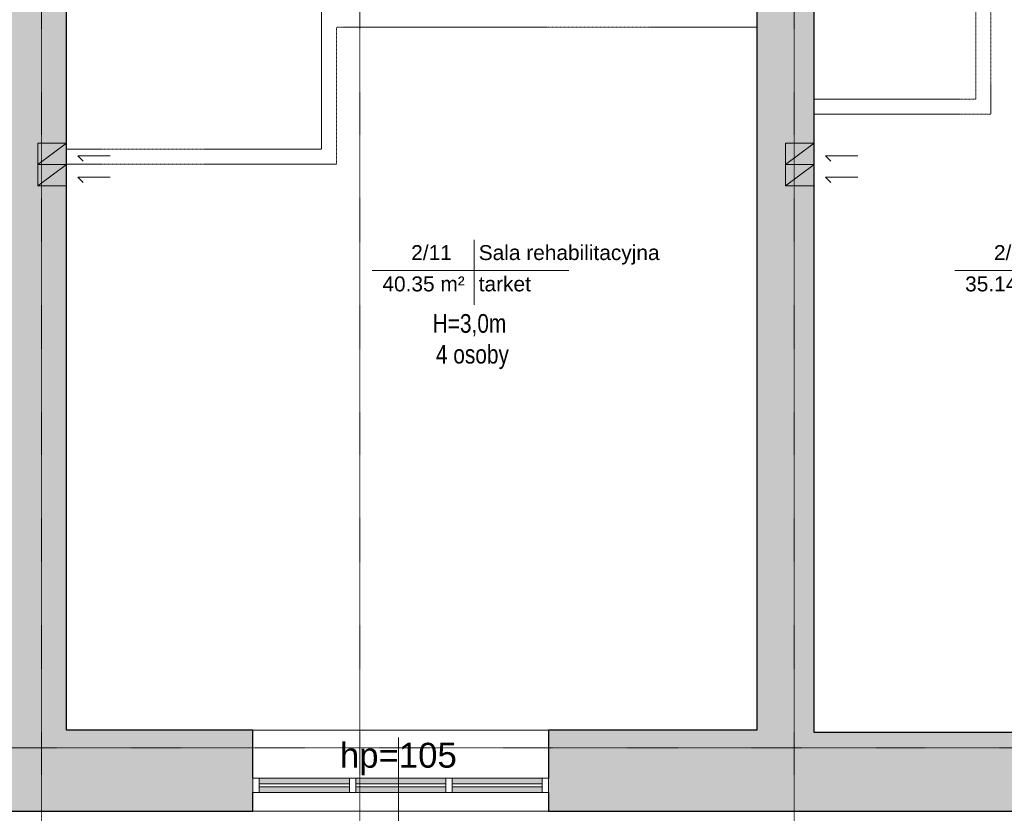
# Model space of a CAD drawing. Header units: inches. Extents: x -112469 to 885939, y -131046 to 286269.
# Tile 83 of 138: x 54311 to 62224, y -54228 to -47850. Entities that reach past the tile are written whole.
import ezdxf

# ---------------------------------------------------------------- set-up
doc = ezdxf.new("R2010")
doc.units = ezdxf.units.IN
doc.header["$MEASUREMENT"] = 0
doc.linetypes.add('Linia siatki', pattern=[0.9925, 0.47, -0.2175, 0.0875, -0.2175])
doc.linetypes.add('Ukryty', pattern=[0.714375, 0.47625, -0.238125])
for name, color, linetype, lineweight in [('_IS_woda zimna', 5, 'Continuous', 35), ('A-AREA-IDEN', 251, 'Continuous', 9), ('A-DETL', 251, 'Continuous', 9), ('A-DETL-HDLN', 251, 'Ukryty', 9), ('A-DETL-THIN', 251, 'Continuous', 9), ('A-GLAZ', 251, 'Continuous', 9), ('A-WALL', 251, 'Continuous', 9), ('A-WALL-PATT', 254, 'Continuous', 25), ('G-ANNO-TEXT', 251, 'Continuous', 9), ('S-GRID', 251, 'Continuous', 9)]:
    doc.layers.add(name, color=color, linetype=linetype, lineweight=lineweight)
doc.styles.add('Arial_1', font='arial.ttf', dxfattribs={"height": 12})
doc.styles.add('Arial_4', font='arial.ttf', dxfattribs={"width": 0.8, "height": 18})
doc.styles.add('Arial_5', font='arial.ttf', dxfattribs={"height": 20})

# ---------------------------------------------------------------- blocks, each defined once
blk = doc.blocks.new('Etyk_pom_1_mala - Etyk_pom_1_mala-219433-6_Poziom posadzka II pietra')
at = {"layer": 'A-AREA-IDEN'}
for p, q in [((-0.0958, 0.1444), (-0.0958, -0.3781)), ((-0.9154, -0.1015), (0.6661, -0.1015))]:
    blk.add_line(p, q, dxfattribs=at)
blk = doc.blocks.new('Aluminum_2 szybowe - 160x140 wymiana-631342-6_Poziom posadzka II pietra')
at = {"layer": 'A-GLAZ'}
h = blk.add_hatch(color=256, dxfattribs=at)
h.paths.add_polyline_path([(-59.7, 20.16), (-132.08, 20.16), (-132.08, 15.71), (-59.7, 15.71)])
h.paths.add_polyline_path([(-132.08, 13.17), (-132.08, 8.73), (-59.7, 8.73), (-59.7, 13.17)])
h = blk.add_hatch(color=256, dxfattribs=at)
h.paths.add_polyline_path([(-54.62, 20.16), (-54.62, 15.71), (17.76, 15.71), (17.76, 20.16)])
h.paths.add_polyline_path([(-54.62, 13.17), (-54.62, 8.73), (17.76, 8.73), (17.76, 13.17)])
at = {"layer": 'A-GLAZ', "lineweight": 18}
for p, q in [((-132.08, 20.16), (-137.16, 20.16)), ((-137.16, 20.16), (-137.16, 8.73)), ((-132.08, 8.73), (-132.08, 20.16)), ((-54.62, 20.16), (-59.7, 20.16)), ((-59.7, 20.16), (-59.7, 8.73)), ((-54.62, 8.73), (-54.62, 20.16)), ((22.84, 20.16), (17.76, 20.16)), ((17.76, 20.16), (17.76, 8.73)), ((22.84, 8.73), (22.84, 20.16)), ((-137.16, 8.73), (-132.08, 8.73)), ((-59.7, 15.71), (-132.08, 15.71)), ((-132.08, 15.71), (-132.08, 13.17)), ((-132.08, 13.17), (-59.7, 13.17)), ((-59.7, 13.17), (-59.7, 15.71)), ((-59.7, 8.73), (-54.62, 8.73)), ((17.76, 15.71), (-54.62, 15.71)), ((-54.62, 15.71), (-54.62, 13.17)), ((-54.62, 13.17), (17.76, 13.17)), ((17.76, 13.17), (17.76, 15.71)), ((17.76, 8.73), (22.84, 8.73))]:
    blk.add_line(p, q, dxfattribs=at)
at = {"layer": 'A-GLAZ'}
for p, q in [((-132.08, 20.16), (-59.7, 20.16)), ((-54.62, 20.16), (17.76, 20.16)), ((-59.7, 8.73), (-132.08, 8.73)), ((17.76, 8.73), (-54.62, 8.73))]:
    blk.add_line(p, q, dxfattribs=at)
blk = doc.blocks.new('2 PIĘTRO')
at = {"layer": 'A-WALL-PATT', "lineweight": 9}
h = blk.add_hatch(color=251, dxfattribs=at)
h.paths.add_polyline_path([(192263.54, -20075.71), (192723.54, -20075.71), (192723.54, -11615.71), (192263.54, -11615.71), (192263.54, -19425.71)])
h.paths.add_polyline_path([(192263.54, -10165.71), (192723.54, -10165.71), (192723.54, -4045.71), (192263.54, -4045.71), (192263.54, -10160.72)])
h = blk.add_hatch(color=251, dxfattribs=at)
h.paths.add_polyline_path([(198273.54, -19445.71), (198733.54, -19445.71), (198733.54, -11555.71), (198273.54, -11555.71), (198273.54, -19425.71)])
h.paths.add_polyline_path([(198273.54, -10105.71), (198733.54, -10105.71), (198733.54, -4045.71), (198273.54, -4045.71), (198273.54, -9567.62)])
h = blk.add_hatch(color=251, dxfattribs=at)
h.paths.add_polyline_path([(196598.14, -20075.71), (198273.54, -20075.71), (198273.54, -19425.71), (196598.14, -19425.71), (196598.14, -19925.71)])
h.paths.add_polyline_path([(192723.54, -20075.71), (194223.54, -20075.71), (194223.54, -19425.71), (192723.54, -19425.71), (192723.54, -19925.71)])
h = blk.add_hatch(color=251, dxfattribs=at)
h.paths.add_polyline_path([(203170.21, -20075.71), (203753.54, -20075.71), (203753.54, -19445.71), (203103.54, -19445.71), (203103.54, -20075.71)])
h.paths.add_polyline_path([(198273.54, -20075.71), (200728.94, -20075.71), (200728.94, -19445.71), (198273.54, -19445.71)])
at = {"layer": 'A-DETL', "color": 251, "lineweight": 18}
for p, q in [((192723.54, -14706.7), (192493.54, -14878.79)), ((192493.54, -14706.7), (192493.54, -14878.79)), ((192723.54, -14706.7), (192493.54, -14706.7)), ((192723.54, -14878.79), (192723.54, -14706.7)), ((198733.54, -14706.7), (198503.54, -14878.79)), ((198503.54, -14706.7), (198503.54, -14878.79)), ((198733.54, -14706.7), (198503.54, -14706.7)), ((198733.54, -14878.79), (198733.54, -14706.7)), ((192816.28, -14809.4), (192858.71, -14851.83)), ((192816.28, -14809.4), (193076.28, -14809.4)), ((198826.28, -14809.4), (198868.71, -14851.83)), ((198826.28, -14809.4), (199086.28, -14809.4)), ((192723.54, -14878.79), (192493.54, -15050.88)), ((192493.54, -14878.79), (192493.54, -15050.88)), ((192723.54, -14878.79), (192493.54, -14878.79)), ((192723.54, -14878.79), (192493.54, -14878.79)), ((192723.54, -15050.88), (192723.54, -14878.79)), ((198733.54, -14878.79), (198503.54, -15050.88)), ((198503.54, -14878.79), (198503.54, -15050.88)), ((198733.54, -14878.79), (198503.54, -14878.79)), ((198733.54, -14878.79), (198503.54, -14878.79)), ((198733.54, -15050.88), (198733.54, -14878.79)), ((192816.28, -14981.49), (192858.71, -15023.92)), ((192816.28, -14981.49), (193076.28, -14981.49)), ((198826.28, -14981.49), (198868.71, -15023.92)), ((198826.28, -14981.49), (199086.28, -14981.49)), ((192723.54, -15050.88), (192493.54, -15050.88)), ((198733.54, -15050.88), (198503.54, -15050.88))]:
    blk.add_line(p, q, dxfattribs=at)
at = {"layer": 'A-DETL-HDLN', "color": 251}
for p, q in [((194773.54, -14755.71), (194773.54, -12155.71)), ((200033.54, -14355.71), (200033.54, -12155.71)), ((200153.54, -14475.71), (200153.54, -12155.71)), ((194893.54, -13775.71), (194893.54, -14875.71)), ((198273.54, -13775.71), (194893.54, -13775.71)), ((198733.54, -14355.71), (200033.54, -14355.71)), ((198733.54, -14475.71), (200153.54, -14475.71)), ((192723.54, -14755.71), (194773.54, -14755.71)), ((192723.54, -14875.71), (194893.54, -14875.71))]:
    blk.add_line(p, q, dxfattribs=at)
at = {"layer": 'A-DETL-THIN', "color": 251}
blk.add_line((195393.54, -20683.35), (195393.54, -19483.35), dxfattribs=at)
at = {"layer": 'A-WALL', "color": 251, "lineweight": 25}
for p, q in [((192723.54, -19425.71), (192723.54, -12155.71)), ((198273.54, -12155.71), (198273.54, -19425.71)), ((198733.54, -19445.71), (198733.54, -12155.71)), ((194223.54, -19425.71), (192723.54, -19425.71)), ((194223.54, -19811.41), (194223.54, -19425.71)), ((196598.14, -19425.71), (196598.14, -19811.41)), ((198273.54, -19425.71), (196598.14, -19425.71)), ((200728.94, -19445.71), (198733.54, -19445.71)), ((194223.54, -20075.71), (194223.54, -19925.71)), ((196598.14, -19925.71), (196598.14, -20075.71)), ((190378.14, -20075.71), (194223.54, -20075.71)), ((196598.14, -20075.71), (200728.94, -20075.71))]:
    blk.add_line(p, q, dxfattribs=at)
at = {"layer": 'A-WALL', "color": 251}
for p, q in [((194223.54, -19425.71), (196598.14, -19425.71)), ((196598.14, -20075.71), (194223.54, -20075.71))]:
    blk.add_line(p, q, dxfattribs=at)
at = {"layer": 'S-GRID', "color": 251, "linetype": 'Linia siatki'}
for p, q in [((192523.54, -349.63), (192523.54, -23392.42)), ((195083.54, -349.63), (195083.54, -23392.42)), ((198573.54, -349.63), (198573.54, -23392.42)), ((178601.56, -19568.21), (213831.77, -19568.21))]:
    blk.add_line(p, q, dxfattribs=at)
at = {"layer": 'A-AREA-IDEN', "color": 251, "xscale": 999.9999999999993, "yscale": 999.9999999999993, "zscale": 999.9999999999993}
for p in [(196097.15, -15629.25), (200780.91, -15629.25)]:
    blk.add_blockref('Etyk_pom_1_mala - Etyk_pom_1_mala-219433-6_Poziom posadzka II pietra', p, dxfattribs=at)
at = {"layer": 'A-GLAZ', "color": 251, "xscale": 10, "yscale": 10, "zscale": 10, "rotation": 180}
for p in [(194451.94, -19724.15), (195226.54, -19724.15)]:
    blk.add_blockref('Aluminum_2 szybowe - 160x140 wymiana-631342-6_Poziom posadzka II pietra', p, dxfattribs=at)
at = {"layer": 'A-AREA-IDEN', "color": 251, "char_height": 120, "attachment_point": 1, "style": 'Arial_1'}
for s, insert, width in [('2/11', (195495.24, -15527.54), 424.8944), ('Sala rehabilitacyjna', (196038.02, -15527.54), 1891.9825), ('2/10', (200179, -15527.54), 424.8944), ('40.35 m²', (195263.88, -15779.25), 857.8056), ('tarket', (196038.02, -15779.25), 553.1644), ('35.14 m²', (199947.64, -15779.25), 857.8056)]:
    blk.add_mtext(s, dxfattribs=dict(at, insert=insert, width=width))
at = {"layer": 'G-ANNO-TEXT', "color": 251, "attachment_point": 1}
for s, insert, char_height, width, style in [('H=3,0m', (195668.14, -16081.7), 150, 913.9237, 'Arial_4'), ('4 osoby', (195693.7, -16329.28), 150, 873.8394, 'Arial_4'), ('hp=105', (194921.9, -19527.18), 200, 1162.4469, 'Arial_5')]:
    blk.add_mtext(s, dxfattribs=dict(at, insert=insert, char_height=char_height, width=width, style=style))

msp = doc.modelspace()

# ---------------------------------------------------------------- block references
at = {"layer": '_IS_woda zimna', "ltscale": 10}
msp.add_blockref('2 PIĘTRO', (-138037.8, -34133.8), dxfattribs=at)

doc.saveas('drawing.dxf')
